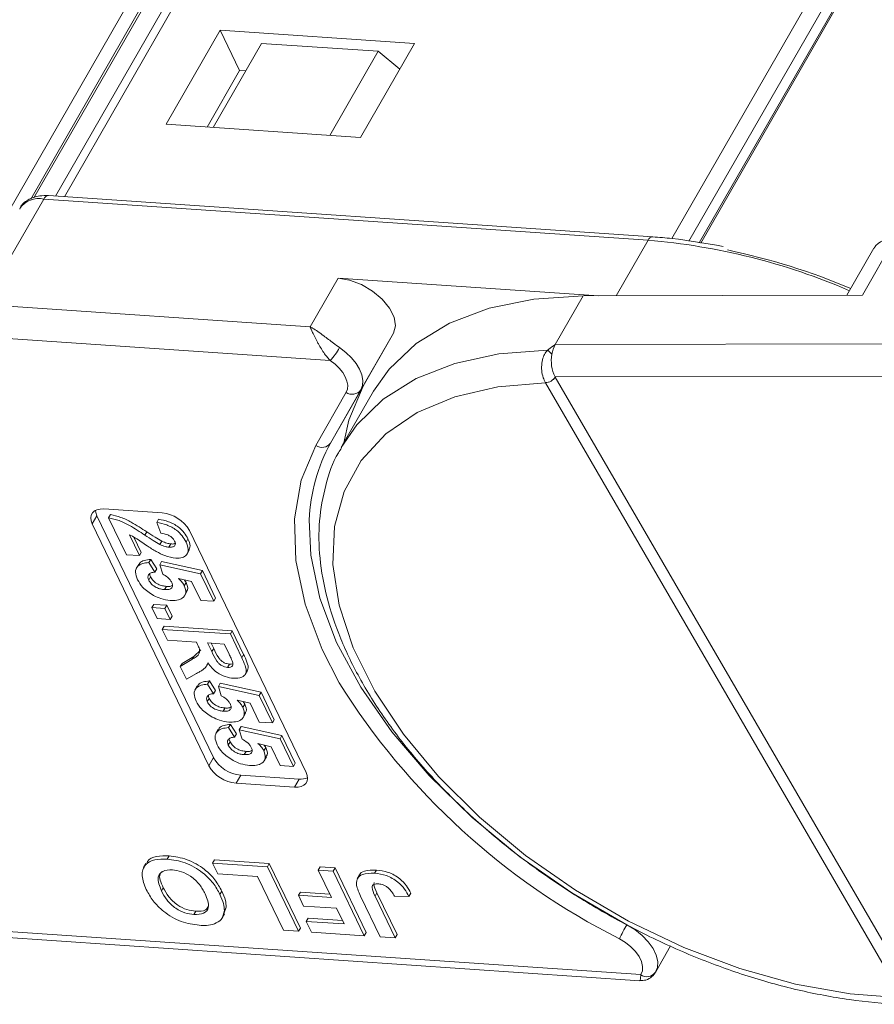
# Model space of a CAD drawing. Header units: millimetres. Extents: x 2623 to 3546, y -313 to 339.
# Tile 28 of 49: x 3203 to 3233, y 152 to 186. Entities that reach past the tile are written whole.
import ezdxf

# ---------------------------------------------------------------- set-up
doc = ezdxf.new("R2010")
doc.units = ezdxf.units.MM

msp = doc.modelspace()

# ---------------------------------------------------------------- linework, layer by layer
at = {"color": 7, "linetype": 'Continuous', "lineweight": 15}
for p, q in [((3220.999, 207.768), (3204.962, 179.854)), ((3220.541, 207.54), (3204.647, 179.875)), ((3202.42, 178.311), (3218.506, 206.311)), ((3226.166, 178.395), (3242.202, 206.306)), ((3218.804, 205.914), (3203.784, 179.771)), ((3242.676, 205.999), (3226.763, 178.302)), ((3203.896, 179.81), (3218.723, 205.618)), ((3203.9, 179.812), (3218.715, 205.599)), ((3227.118, 178.247), (3242.852, 205.633)), ((3227.178, 178.238), (3242.857, 205.528)), ((3210.397, 185.666), (3208.51, 182.381)), ((3217.182, 185.204), (3210.397, 185.666)), ((3211.076, 184.259), (3210.397, 185.666)), ((3211.841, 185.207), (3210.153, 182.269)), ((3215.912, 184.93), (3211.841, 185.207)), ((3215.912, 184.93), (3214.224, 181.992)), ((3215.295, 181.919), (3217.182, 185.204)), ((3216.668, 184.309), (3215.912, 184.93)), ((3209.941, 182.284), (3211.076, 184.259)), ((3211.076, 184.259), (3211.288, 184.244)), ((3208.51, 182.381), (3215.295, 181.919)), ((3203.106, 177.791), (3204.245, 179.774)), ((3204.245, 179.774), (3225.333, 178.336)), ((3225.496, 178.453), (3204.408, 179.891)), ((3232.814, 176.413), (3233.953, 178.395)), ((3224.218, 176.394), (3225.333, 178.336)), ((3233.221, 178.062), (3232.273, 176.412)), ((3214.513, 177.014), (3213.537, 175.315)), ((3214.513, 177.014), (3223.621, 176.393)), ((3213.537, 175.315), (3192.006, 176.783)), ((3222.092, 174.692), (3223.068, 176.392)), ((3232.814, 176.413), (3223.068, 176.392)), ((3191.952, 175.653), (3214.242, 174.133)), ((3215.306, 173.11), (3216.445, 175.093)), ((3215.392, 173.238), (3216.445, 175.093)), ((3242.819, 174.738), (3222.092, 174.692)), ((3222.094, 173.561), (3243.551, 173.609)), ((3222.095, 173.559), (3222.094, 173.561)), ((3215.392, 173.238), (3214.253, 171.256)), ((3221.751, 173.363), (3221.753, 173.36)), ((3221.753, 173.36), (3234.209, 151.894)), ((3234.551, 152.093), (3222.095, 173.559)), ((3214.796, 173.026), (3213.743, 171.171)), ((3214.253, 171.256), (3215.306, 173.11)), ((3215.752, 173.062), (3214.662, 171.165)), ((3206.338, 168.954), (3208.374, 168.815)), ((3206.503, 168.645), (3206.568, 168.758)), ((3206.094, 168.72), (3205.931, 168.437)), ((3210.004, 159.991), (3205.931, 168.437)), ((3210.167, 160.274), (3206.094, 168.72)), ((3207.124, 167.356), (3206.503, 168.645)), ((3208.186, 168.481), (3208.251, 168.594)), ((3208.324, 168.105), (3208.186, 168.481)), ((3207.769, 168.043), (3207.834, 168.156)), ((3209.324, 168.206), (3213.397, 159.759)), ((3207.228, 168.057), (3207.581, 167.325)), ((3207.39, 167.969), (3207.646, 167.438)), ((3208.298, 167.715), (3208.363, 167.828)), ((3208.609, 167.621), (3208.674, 167.735)), ((3209.207, 167.799), (3209.273, 167.912)), ((3207.581, 167.325), (3207.646, 167.438)), ((3209.241, 167.374), (3209.322, 167.516)), ((3207.581, 167.325), (3207.124, 167.356)), ((3207.913, 167.082), (3207.978, 167.196)), ((3207.913, 167.082), (3208.123, 166.75)), ((3207.978, 167.196), (3208.188, 166.864)), ((3208.289, 167.008), (3208.354, 167.121)), ((3208.354, 167.121), (3209.777, 166.804)), ((3207.554, 167.02), (3207.472, 166.878)), ((3208.123, 166.75), (3208.188, 166.864)), ((3208.392, 166.681), (3208.289, 167.008)), ((3208.289, 167.008), (3209.712, 166.691)), ((3209.712, 166.691), (3209.777, 166.804)), ((3209.712, 166.691), (3210.175, 165.731)), ((3209.777, 166.804), (3210.24, 165.844)), ((3207.903, 166.474), (3207.968, 166.588)), ((3209.402, 166.418), (3208.941, 166.524)), ((3209.147, 166.275), (3209.212, 166.388)), ((3209.157, 166.474), (3209.212, 166.388)), ((3209.719, 165.762), (3209.402, 166.418)), ((3208.458, 166.141), (3208.523, 166.254)), ((3209.156, 165.926), (3209.238, 166.068)), ((3210.175, 165.731), (3209.719, 165.762)), ((3210.175, 165.731), (3210.24, 165.844)), ((3208.014, 165.511), (3208.079, 165.625)), ((3208.014, 165.511), (3208.47, 165.48)), ((3208.196, 165.132), (3208.014, 165.511)), ((3208.079, 165.625), (3208.535, 165.594)), ((3208.47, 165.48), (3208.535, 165.594)), ((3208.47, 165.48), (3208.653, 165.101)), ((3208.535, 165.594), (3208.718, 165.215)), ((3208.653, 165.101), (3208.196, 165.132)), ((3208.653, 165.101), (3208.718, 165.215)), ((3208.379, 164.753), (3208.444, 164.867)), ((3208.379, 164.753), (3210.754, 164.591)), ((3208.562, 164.374), (3208.379, 164.753)), ((3208.444, 164.867), (3210.819, 164.705)), ((3210.754, 164.591), (3210.819, 164.705)), ((3210.819, 164.705), (3211.218, 163.878)), ((3209.567, 164.306), (3208.562, 164.374)), ((3209.608, 164.221), (3209.567, 164.306)), ((3210.754, 164.591), (3211.153, 163.764)), ((3209.475, 163.81), (3209.725, 164.032)), ((3210.541, 164.239), (3209.962, 164.279)), ((3209.962, 164.279), (3210.11, 163.974)), ((3210.086, 164.27), (3210.175, 164.087)), ((3210.11, 163.974), (3210.175, 164.087)), ((3210.696, 163.917), (3210.541, 164.239)), ((3209.006, 163.453), (3209.41, 163.696)), ((3209.071, 163.566), (3209.475, 163.81)), ((3209.41, 163.696), (3209.475, 163.81)), ((3211.153, 163.764), (3211.218, 163.878)), ((3209.006, 163.453), (3209.071, 163.566)), ((3209.22, 163.01), (3209.006, 163.453)), ((3209.922, 163.471), (3209.981, 163.572)), ((3210.66, 163.425), (3210.725, 163.538)), ((3211.27, 163.174), (3211.352, 163.315)), ((3209.575, 163.217), (3209.22, 163.01)), ((3209.96, 162.837), (3210.025, 162.951)), ((3210.025, 162.951), (3210.235, 162.619)), ((3209.6, 162.775), (3209.519, 162.633)), ((3209.96, 162.837), (3210.17, 162.505)), ((3210.17, 162.505), (3210.235, 162.619)), ((3210.336, 162.763), (3210.401, 162.876)), ((3210.439, 162.436), (3210.336, 162.763)), ((3210.336, 162.763), (3211.759, 162.446)), ((3210.401, 162.876), (3211.824, 162.559)), ((3209.95, 162.229), (3210.015, 162.343)), ((3211.449, 162.173), (3210.988, 162.279)), ((3211.204, 162.229), (3211.259, 162.143)), ((3211.759, 162.446), (3211.824, 162.559)), ((3211.759, 162.446), (3212.222, 161.486)), ((3211.824, 162.559), (3212.287, 161.599)), ((3210.505, 161.896), (3210.57, 162.009)), ((3211.194, 162.03), (3211.259, 162.143)), ((3211.765, 161.517), (3211.449, 162.173)), ((3211.203, 161.681), (3211.284, 161.823)), ((3212.222, 161.486), (3212.287, 161.599)), ((3210.331, 161.259), (3210.25, 161.117)), ((3210.691, 161.321), (3210.756, 161.434)), ((3210.691, 161.321), (3210.901, 160.989)), ((3210.756, 161.434), (3210.966, 161.102)), ((3211.067, 161.247), (3211.132, 161.36)), ((3211.17, 160.92), (3211.067, 161.247)), ((3211.067, 161.247), (3212.49, 160.93)), ((3211.132, 161.36), (3212.555, 161.043)), ((3212.222, 161.486), (3211.765, 161.517)), ((3210.901, 160.989), (3210.966, 161.102)), ((3212.49, 160.93), (3212.555, 161.043)), ((3212.49, 160.93), (3212.953, 159.97)), ((3212.555, 161.043), (3213.018, 160.083)), ((3210.681, 160.713), (3210.746, 160.827)), ((3212.18, 160.657), (3211.719, 160.763)), ((3211.925, 160.514), (3211.99, 160.627)), ((3211.935, 160.713), (3211.99, 160.627)), ((3212.496, 160.001), (3212.18, 160.657)), ((3210.167, 160.274), (3210.004, 159.991)), ((3211.236, 160.38), (3211.301, 160.493)), ((3211.934, 160.165), (3212.016, 160.306)), ((3212.953, 159.97), (3212.496, 160.001)), ((3212.953, 159.97), (3213.018, 160.083)), ((3211.117, 159.664), (3210.954, 159.381)), ((3213.152, 159.526), (3211.117, 159.664)), ((3213.152, 159.526), (3212.99, 159.242)), ((3212.99, 159.242), (3210.954, 159.381)), ((3208.549, 156.732), (3208.614, 156.846)), ((3207.809, 156.577), (3207.728, 156.436)), ((3210.133, 156.596), (3210.198, 156.71)), ((3210.133, 156.596), (3212.046, 156.466)), ((3210.314, 156.221), (3210.133, 156.596)), ((3210.198, 156.71), (3212.112, 156.579)), ((3212.046, 156.466), (3212.112, 156.579)), ((3212.046, 156.466), (3213.133, 154.214)), ((3212.112, 156.579), (3213.198, 154.327)), ((3213.821, 156.345), (3213.886, 156.458)), ((3213.886, 156.458), (3214.408, 156.423)), ((3214.343, 156.309), (3214.408, 156.423)), ((3214.408, 156.423), (3215.494, 154.17)), ((3211.706, 156.126), (3210.314, 156.221)), ((3212.611, 154.249), (3211.706, 156.126)), ((3214.281, 155.392), (3213.821, 156.345)), ((3213.821, 156.345), (3214.343, 156.309)), ((3214.343, 156.309), (3215.429, 154.057)), ((3215.267, 156.183), (3215.185, 156.041)), ((3215.787, 156.239), (3215.852, 156.352)), ((3208.348, 155.622), (3208.413, 155.735)), ((3210.391, 155.503), (3210.456, 155.616)), ((3213.132, 155.47), (3213.197, 155.584)), ((3213.313, 155.095), (3213.132, 155.47)), ((3213.132, 155.47), (3214.281, 155.392)), ((3213.197, 155.584), (3214.222, 155.514)), ((3215.986, 154.019), (3215.301, 155.439)), ((3215.805, 155.441), (3215.87, 155.555)), ((3215.805, 155.441), (3216.508, 153.983)), ((3215.87, 155.555), (3216.573, 154.097)), ((3216.988, 155.431), (3216.48, 155.438)), ((3216.988, 155.431), (3217.053, 155.544)), ((3210.611, 155.052), (3210.524, 154.818)), ((3210.546, 154.938), (3210.611, 155.052)), ((3214.462, 155.017), (3213.313, 155.095)), ((3214.726, 154.468), (3214.462, 155.017)), ((3209.483, 154.798), (3209.548, 154.911)), ((3210.468, 154.682), (3210.55, 154.824)), ((3213.404, 154.558), (3213.469, 154.671)), ((3213.469, 154.671), (3214.667, 154.59)), ((3213.133, 154.214), (3213.198, 154.327)), ((3213.585, 154.183), (3213.404, 154.558)), ((3213.404, 154.558), (3214.726, 154.468)), ((3225.081, 152.7), (3202.27, 154.255)), ((3202.541, 154.023), (3225.049, 152.489)), ((3213.133, 154.214), (3212.611, 154.249)), ((3215.429, 154.057), (3213.585, 154.183)), ((3215.429, 154.057), (3215.494, 154.17)), ((3216.508, 153.983), (3215.986, 154.019)), ((3216.508, 153.983), (3216.573, 154.097)), ((3225.601, 152.801), (3226.121, 153.706)), ((3225.601, 152.801), (3225.587, 152.778))]:
    msp.add_line(p, q, dxfattribs=at)
at = {"color": 7, "linetype": 'Continuous', "lineweight": 15, "flags": 128}
for points in [[(3216.445, 175.093), (3216.517, 175.349), (3216.473, 175.649), (3216.315, 175.967), (3216.057, 176.28), (3215.719, 176.56), (3215.328, 176.788), (3214.915, 176.943), (3214.513, 177.014)], [(3223.068, 176.392), (3221.35, 176.282), (3219.787, 175.965), (3218.406, 175.444), (3217.235, 174.731), (3216.294, 173.839), (3215.752, 173.062)], [(3214.567, 174.587), (3214.789, 174.416), (3214.984, 174.229), (3215.144, 174.032), (3215.266, 173.83), (3215.345, 173.631), (3215.378, 173.441), (3215.365, 173.266), (3215.306, 173.11)], [(3221.825, 174.493), (3220.131, 174.368), (3218.592, 174.037), (3217.235, 173.507), (3216.086, 172.789), (3215.165, 171.894), (3214.626, 171.102)], [(3214.242, 174.133), (3214.409, 174.005), (3214.554, 173.865), (3214.675, 173.717), (3214.766, 173.566), (3214.825, 173.417), (3214.85, 173.274), (3214.841, 173.142), (3214.796, 173.026)], [(3234.209, 151.894), (3232.388, 152.025), (3230.484, 152.366), (3228.534, 152.912), (3226.578, 153.65), (3224.655, 154.567), (3222.802, 155.645), (3221.057, 156.861), (3219.454, 158.192), (3218.025, 159.611), (3216.799, 161.091), (3215.799, 162.6), (3215.046, 164.11), (3214.555, 165.591), (3214.336, 167.013), (3214.392, 168.348), (3214.723, 169.569), (3215.322, 170.652), (3216.178, 171.575), (3217.272, 172.32), (3218.584, 172.873), (3220.088, 173.222), (3221.753, 173.36)], [(3214.716, 171.26), (3214.89, 172.052), (3215.392, 173.238)], [(3213.743, 171.171), (3213.229, 169.956), (3212.992, 168.61), (3213.036, 167.158), (3213.36, 165.627), (3213.958, 164.044), (3214.555, 162.885)], [(3205.931, 168.437), (3205.891, 168.546), (3205.879, 168.649), (3205.895, 168.742), (3205.938, 168.822), (3206.007, 168.885), (3206.099, 168.929), (3206.211, 168.952), (3206.338, 168.954)], [(3206.094, 168.72), (3206.054, 168.829), (3206.042, 168.905)], [(3224.593, 154.443), (3222.675, 155.56), (3220.864, 156.816), (3219.192, 158.186), (3217.69, 159.647), (3216.386, 161.172), (3215.304, 162.732), (3214.463, 164.298), (3213.879, 165.843), (3213.563, 167.338), (3213.51, 168.571)], [(3213.397, 159.759), (3213.437, 159.65), (3213.449, 159.547), (3213.433, 159.454), (3213.39, 159.375), (3213.321, 159.312), (3213.229, 159.268), (3213.117, 159.244), (3212.99, 159.242)], [(3224.593, 154.443), (3224.875, 154.271), (3225.129, 154.07), (3225.344, 153.849), (3225.51, 153.617), (3225.621, 153.384), (3225.672, 153.16), (3225.66, 152.955), (3225.601, 152.801)], [(3224.335, 153.949), (3224.547, 153.819), (3224.737, 153.669), (3224.898, 153.503), (3225.023, 153.329), (3225.106, 153.154), (3225.145, 152.986), (3225.136, 152.833), (3225.081, 152.7)]]:
    msp.add_lwpolyline(points, dxfattribs=at)
at = {"color": 7, "linetype": 'Continuous', "lineweight": 15}
for centre, radius, start, end in [((3204.07, 178.977), 0.816, 77.5787, 145.0198), ((3204.416, 179.709), 0.182, 92.3814, 159.2094), ((3225.504, 178.271), 0.182, 92.4039, 159.2064), ((3233.87, 177.608), 0.792, 83.9702, 144.9679), ((3223.459, 155.96), 22.454, 66.6333, 85.2128), ((3223.274, 154.95), 23.546, 67.169, 78.1548), ((3222.991, 174.197), 1.027, 151.137, 171.0902), ((3212.151, 175.975), 2.787, 318.6296, 330.123), ((3221.393, 173.864), 0.763, 40.1491, 55.5658), ((3223.189, 174.129), 1.233, 169.4134, 207.4295), ((3221.731, 173.795), 0.432, 272.6947, 327.2216), ((3221.732, 173.79), 0.43, 272.7339, 327.5146), ((3215.008, 173.329), 0.37, 235.0541, 323.7623), ((3219.495, 168.361), 5.989, 151.0878, 177.9907), ((3213.955, 171.474), 0.37, 235.0541, 323.7623), ((3208.264, 167.599), 1.221, 29.7943, 84.8521), ((3235.441, 175.924), 24.622, 211.9753, 243.1885), ((3211.226, 160.88), 1.221, 209.7943, 264.8521), ((3211.064, 160.597), 1.221, 209.7943, 264.8521), ((3213.213, 160.082), 0.56, 263.8076, 294.8879), ((3230.441, 151.082), 6.745, 150.1125, 154.851), ((3225.295, 152.991), 0.362, 233.7419, 323.834)]:
    msp.add_arc(centre, radius, start, end, dxfattribs=at)
for points, knots in [([(3204.408, 179.891), (3204.303, 179.893), (3204.042, 179.896), (3203.7, 179.768), (3203.452, 179.579), (3203.409, 179.44), (3203.402, 179.418)], [0, 0, 0, 0, 0.2497149, 0.6203604, 0.9397662, 1, 1, 1, 1]), ([(3227.951, 178.118), (3227.353, 178.225), (3226.521, 178.373), (3225.721, 178.436), (3225.496, 178.453)], [0, 0, 0, 0, 0.718497, 1, 1, 1, 1]), ([(3213.537, 175.315), (3213.539, 175.314), (3213.545, 175.311), (3213.565, 175.299), (3213.59, 175.285), (3213.733, 175.201), (3213.974, 175.034), (3214.303, 174.777), (3214.494, 174.64), (3214.567, 174.587)], [0, 0, 0, 0, 0.0050875, 0.0203691, 0.0708073, 0.0890863, 0.5003107, 0.809226, 1, 1, 1, 1]), ([(3214.242, 174.133), (3214.208, 174.17), (3214.14, 174.243), (3214.035, 174.381), (3213.927, 174.542), (3213.848, 174.678), (3213.752, 174.853), (3213.674, 175.01), (3213.607, 175.156), (3213.578, 175.22), (3213.563, 175.255), (3213.554, 175.275), (3213.547, 175.291), (3213.543, 175.302), (3213.54, 175.308), (3213.538, 175.312), (3213.538, 175.313), (3213.537, 175.315)], [0, 0, 0, 0, 0.101029, 0.204946, 0.337168, 0.474297, 0.5162, 0.743651, 0.85309, 0.914248, 0.93217, 0.960137, 0.976545, 0.986194, 0.994698, 0.995932, 1, 1, 1, 1]), ([(3222.092, 174.692), (3222.091, 174.692), (3222.015, 174.639), (3221.924, 174.574), (3221.84, 174.505), (3221.825, 174.493)], [0, 0, 0, 0, 0.012087, 0.82463, 1, 1, 1, 1]), ([(3221.825, 174.493), (3221.806, 174.471), (3221.747, 174.405), (3221.671, 174.258), (3221.617, 174.038), (3221.615, 173.782), (3221.662, 173.543), (3221.724, 173.419), (3221.751, 173.363)], [0, 0, 0, 0, 0.07361, 0.225281, 0.412719, 0.616054, 0.826783, 1, 1, 1, 1]), ([(3214.637, 171.086), (3214.6, 171.031), (3214.336, 170.638), (3214.059, 169.786), (3213.828, 168.555), (3213.849, 167.233), (3214.096, 165.852), (3214.574, 164.425), (3215.276, 162.976), (3216.191, 161.53), (3217.302, 160.112), (3218.59, 158.743), (3220.033, 157.446), (3221.608, 156.239), (3223.29, 155.141), (3225.054, 154.168), (3226.871, 153.335), (3228.716, 152.656), (3230.559, 152.141), (3232.37, 151.804), (3233.691, 151.673), (3234.393, 151.666), (3234.532, 151.665)], [0, 0, 0, 0, 0.008583, 0.060908, 0.11324, 0.166069, 0.219655, 0.27393, 0.328643, 0.383549, 0.438467, 0.49333, 0.548126, 0.602866, 0.657573, 0.712269, 0.766979, 0.821722, 0.876527, 0.931418, 0.986418, 1, 1, 1, 1]), ([(3206.568, 168.758), (3206.69, 168.732), (3206.933, 168.679), (3207.37, 168.46), (3207.658, 168.271), (3207.834, 168.156)], [0, 0, 0, 0, 0.2795508, 0.5593318, 1, 1, 1, 1]), ([(3206.503, 168.645), (3206.625, 168.618), (3206.868, 168.566), (3207.305, 168.347), (3207.593, 168.158), (3207.769, 168.043)], [0, 0, 0, 0, 0.2795508, 0.5593318, 1, 1, 1, 1]), ([(3208.186, 168.481), (3208.301, 168.46), (3208.531, 168.418), (3208.862, 168.238), (3209.087, 168.014), (3209.167, 167.871), (3209.207, 167.799)], [0, 0, 0, 0, 0.280752, 0.55897, 0.779275, 1, 1, 1, 1]), ([(3208.251, 168.594), (3208.366, 168.573), (3208.597, 168.532), (3208.927, 168.352), (3209.152, 168.127), (3209.232, 167.984), (3209.273, 167.912)], [0, 0, 0, 0, 0.2807519, 0.5589701, 0.7792745, 1, 1, 1, 1]), ([(3207.834, 168.156), (3207.931, 168.092), (3208.104, 167.977), (3208.284, 167.874), (3208.363, 167.828)], [0, 0, 0, 0, 0.5602349, 1, 1, 1, 1]), ([(3208.808, 167.834), (3208.792, 167.861), (3208.761, 167.917), (3208.676, 167.994), (3208.523, 168.076), (3208.406, 168.093), (3208.324, 168.105)], [0, 0, 0, 0, 0.187236, 0.374084, 0.560696, 1, 1, 1, 1]), ([(3208.165, 167.47), (3208.058, 167.535), (3207.881, 167.643), (3207.645, 167.806), (3207.445, 167.945), (3207.3, 168.02), (3207.228, 168.057)], [0, 0, 0, 0, 0.3399849, 0.5601859, 0.7803799, 1, 1, 1, 1]), ([(3207.769, 168.043), (3207.866, 167.979), (3208.039, 167.864), (3208.219, 167.761), (3208.298, 167.715)], [0, 0, 0, 0, 0.560235, 1, 1, 1, 1]), ([(3208.363, 167.828), (3208.422, 167.802), (3208.528, 167.755), (3208.629, 167.741), (3208.674, 167.735)], [0, 0, 0, 0, 0.560117, 1, 1, 1, 1]), ([(3208.609, 167.621), (3208.653, 167.62), (3208.74, 167.618), (3208.824, 167.666), (3208.843, 167.747), (3208.82, 167.805), (3208.808, 167.834)], [0, 0, 0, 0, 0.280664, 0.559461, 0.779366, 1, 1, 1, 1]), ([(3208.674, 167.735), (3208.72, 167.731), (3208.784, 167.727), (3208.821, 167.753), (3208.831, 167.76)], [0, 0, 0, 0, 0.724337, 1, 1, 1, 1]), ([(3209.207, 167.799), (3209.242, 167.714), (3209.311, 167.545), (3209.25, 167.349), (3209.086, 167.24), (3208.931, 167.239), (3208.853, 167.238)], [0, 0, 0, 0, 0.280568, 0.55975, 0.779795, 1, 1, 1, 1]), ([(3209.273, 167.912), (3209.31, 167.825), (3209.377, 167.672), (3209.324, 167.558), (3209.301, 167.508)], [0, 0, 0, 0, 0.564011, 1, 1, 1, 1]), ([(3208.853, 167.238), (3208.725, 167.259), (3208.495, 167.298), (3208.266, 167.417), (3208.165, 167.47)], [0, 0, 0, 0, 0.558458, 1, 1, 1, 1]), ([(3208.298, 167.715), (3208.357, 167.689), (3208.463, 167.642), (3208.564, 167.628), (3208.609, 167.621)], [0, 0, 0, 0, 0.5601166, 1, 1, 1, 1]), ([(3207.514, 166.486), (3207.48, 166.576), (3207.411, 166.756), (3207.497, 166.954), (3207.679, 167.06), (3207.835, 167.075), (3207.913, 167.082)], [0, 0, 0, 0, 0.279948, 0.559031, 0.779331, 1, 1, 1, 1]), ([(3207.563, 166.997), (3207.571, 167.021), (3207.595, 167.102), (3207.749, 167.171), (3207.902, 167.187), (3207.978, 167.196)], [0, 0, 0, 0, 0.174862, 0.587086, 1, 1, 1, 1]), ([(3208.123, 166.75), (3208.075, 166.745), (3207.979, 166.736), (3207.896, 166.667), (3207.866, 166.577), (3207.89, 166.508), (3207.903, 166.474)], [0, 0, 0, 0, 0.2803, 0.559961, 0.780042, 1, 1, 1, 1]), ([(3207.942, 166.69), (3207.942, 166.689), (3207.934, 166.66), (3207.951, 166.623), (3207.968, 166.588)], [0, 0, 0, 0, 0.0352431, 1, 1, 1, 1]), ([(3208.075, 165.936), (3207.935, 166.025), (3207.685, 166.185), (3207.567, 166.394), (3207.514, 166.486)], [0, 0, 0, 0, 0.558353, 1, 1, 1, 1]), ([(3207.903, 166.474), (3207.933, 166.426), (3207.992, 166.328), (3208.155, 166.213), (3208.318, 166.156), (3208.411, 166.146), (3208.458, 166.141)], [0, 0, 0, 0, 0.279573, 0.558664, 0.778923, 1, 1, 1, 1]), ([(3207.968, 166.588), (3207.998, 166.539), (3208.057, 166.442), (3208.22, 166.326), (3208.383, 166.269), (3208.476, 166.259), (3208.523, 166.254)], [0, 0, 0, 0, 0.279573, 0.558664, 0.778923, 1, 1, 1, 1]), ([(3208.708, 166.392), (3208.69, 166.423), (3208.654, 166.484), (3208.546, 166.588), (3208.45, 166.645), (3208.392, 166.681)], [0, 0, 0, 0, 0.279963, 0.560065, 1, 1, 1, 1]), ([(3208.458, 166.141), (3208.511, 166.139), (3208.617, 166.137), (3208.721, 166.192), (3208.749, 166.287), (3208.722, 166.357), (3208.708, 166.392)], [0, 0, 0, 0, 0.2808976, 0.5594604, 0.779497, 1, 1, 1, 1]), ([(3208.941, 166.524), (3208.989, 166.48), (3209.076, 166.4), (3209.125, 166.313), (3209.147, 166.275)], [0, 0, 0, 0, 0.559888, 1, 1, 1, 1]), ([(3209.212, 166.388), (3209.248, 166.296), (3209.298, 166.167), (3209.231, 166.087), (3209.212, 166.064)], [0, 0, 0, 0, 0.7137043, 1, 1, 1, 1]), ([(3208.523, 166.254), (3208.578, 166.251), (3208.666, 166.245), (3208.717, 166.282), (3208.736, 166.295)], [0, 0, 0, 0, 0.63022, 1, 1, 1, 1]), ([(3209.147, 166.275), (3209.176, 166.187), (3209.232, 166.01), (3209.103, 165.838), (3208.898, 165.757), (3208.733, 165.76), (3208.65, 165.761)], [0, 0, 0, 0, 0.2790069, 0.5586194, 0.7790735, 1, 1, 1, 1]), ([(3208.65, 165.761), (3208.544, 165.776), (3208.354, 165.801), (3208.16, 165.894), (3208.075, 165.936)], [0, 0, 0, 0, 0.5595341, 1, 1, 1, 1]), ([(3209.41, 163.696), (3209.52, 163.758), (3209.673, 163.843), (3209.687, 164.061), (3209.634, 164.168), (3209.608, 164.221)], [0, 0, 0, 0, 0.561022, 0.779295, 1, 1, 1, 1]), ([(3210.11, 163.974), (3210.159, 163.862), (3210.22, 163.723), (3210.351, 163.557), (3210.446, 163.485), (3210.557, 163.438), (3210.625, 163.429), (3210.66, 163.425)], [0, 0, 0, 0, 0.500962, 0.625785, 0.750436, 0.875032, 1, 1, 1, 1]), ([(3210.175, 164.087), (3210.224, 163.976), (3210.285, 163.837), (3210.416, 163.67), (3210.511, 163.599), (3210.622, 163.551), (3210.69, 163.542), (3210.725, 163.538)], [0, 0, 0, 0, 0.500962, 0.625785, 0.750436, 0.875032, 1, 1, 1, 1]), ([(3210.66, 163.425), (3210.697, 163.425), (3210.772, 163.425), (3210.855, 163.489), (3210.842, 163.568), (3210.834, 163.617)], [0, 0, 0, 0, 0.281129, 0.561183, 1, 1, 1, 1]), ([(3210.834, 163.617), (3210.81, 163.673), (3210.767, 163.773), (3210.718, 163.873), (3210.696, 163.917)], [0, 0, 0, 0, 0.559921, 1, 1, 1, 1]), ([(3211.153, 163.764), (3211.194, 163.675), (3211.277, 163.497), (3211.33, 163.272), (3211.255, 163.143), (3211.123, 163.053), (3210.967, 163.048), (3210.864, 163.044)], [0, 0, 0, 0, 0.2511432, 0.5005272, 0.6257353, 0.7510496, 1, 1, 1, 1]), ([(3211.218, 163.878), (3211.258, 163.789), (3211.338, 163.612), (3211.4, 163.401), (3211.348, 163.322), (3211.337, 163.305)], [0, 0, 0, 0, 0.44121, 0.879329, 1, 1, 1, 1]), ([(3209.972, 163.583), (3209.95, 163.527), (3209.912, 163.433), (3209.798, 163.343), (3209.69, 163.277), (3209.613, 163.237), (3209.575, 163.217)], [0, 0, 0, 0, 0.3395791, 0.5595909, 0.7797866, 1, 1, 1, 1]), ([(3210.864, 163.044), (3210.769, 163.057), (3210.579, 163.083), (3210.301, 163.226), (3210.099, 163.405), (3210.015, 163.524), (3209.972, 163.583)], [0, 0, 0, 0, 0.279954, 0.558933, 0.779174, 1, 1, 1, 1]), ([(3210.725, 163.538), (3210.766, 163.535), (3210.809, 163.531), (3210.832, 163.548), (3210.832, 163.549)], [0, 0, 0, 0, 0.969792, 1, 1, 1, 1]), ([(3209.61, 162.752), (3209.617, 162.776), (3209.642, 162.857), (3209.796, 162.926), (3209.949, 162.942), (3210.025, 162.951)], [0, 0, 0, 0, 0.174862, 0.587086, 1, 1, 1, 1]), ([(3209.561, 162.241), (3209.527, 162.331), (3209.458, 162.511), (3209.544, 162.709), (3209.726, 162.815), (3209.882, 162.83), (3209.96, 162.837)], [0, 0, 0, 0, 0.279948, 0.559031, 0.779331, 1, 1, 1, 1]), ([(3210.122, 161.691), (3209.982, 161.78), (3209.732, 161.94), (3209.614, 162.149), (3209.561, 162.241)], [0, 0, 0, 0, 0.5583531, 1, 1, 1, 1]), ([(3210.17, 162.505), (3210.122, 162.5), (3210.026, 162.491), (3209.943, 162.422), (3209.913, 162.332), (3209.937, 162.264), (3209.95, 162.229)], [0, 0, 0, 0, 0.2803, 0.559961, 0.780042, 1, 1, 1, 1]), ([(3209.95, 162.229), (3209.979, 162.181), (3210.039, 162.083), (3210.202, 161.968), (3210.365, 161.911), (3210.458, 161.901), (3210.505, 161.896)], [0, 0, 0, 0, 0.2795727, 0.5586639, 0.7789233, 1, 1, 1, 1]), ([(3209.989, 162.445), (3209.989, 162.444), (3209.981, 162.415), (3209.998, 162.378), (3210.015, 162.343)], [0, 0, 0, 0, 0.035243, 1, 1, 1, 1]), ([(3210.015, 162.343), (3210.044, 162.294), (3210.104, 162.197), (3210.267, 162.081), (3210.43, 162.024), (3210.523, 162.014), (3210.57, 162.009)], [0, 0, 0, 0, 0.279573, 0.558664, 0.778923, 1, 1, 1, 1]), ([(3210.755, 162.147), (3210.737, 162.178), (3210.701, 162.239), (3210.593, 162.343), (3210.497, 162.4), (3210.439, 162.436)], [0, 0, 0, 0, 0.279963, 0.560065, 1, 1, 1, 1]), ([(3210.988, 162.279), (3211.036, 162.235), (3211.123, 162.155), (3211.172, 162.068), (3211.194, 162.03)], [0, 0, 0, 0, 0.559888, 1, 1, 1, 1]), ([(3210.505, 161.896), (3210.558, 161.894), (3210.663, 161.892), (3210.768, 161.947), (3210.796, 162.042), (3210.768, 162.112), (3210.755, 162.147)], [0, 0, 0, 0, 0.280898, 0.55946, 0.779497, 1, 1, 1, 1]), ([(3210.57, 162.009), (3210.625, 162.006), (3210.713, 162), (3210.764, 162.037), (3210.783, 162.05)], [0, 0, 0, 0, 0.63022, 1, 1, 1, 1]), ([(3211.194, 162.03), (3211.222, 161.942), (3211.279, 161.765), (3211.15, 161.593), (3210.945, 161.512), (3210.78, 161.515), (3210.697, 161.516)], [0, 0, 0, 0, 0.279007, 0.558619, 0.779074, 1, 1, 1, 1]), ([(3211.259, 162.143), (3211.295, 162.051), (3211.345, 161.922), (3211.278, 161.842), (3211.259, 161.819)], [0, 0, 0, 0, 0.713704, 1, 1, 1, 1]), ([(3210.697, 161.516), (3210.591, 161.531), (3210.401, 161.556), (3210.207, 161.65), (3210.122, 161.691)], [0, 0, 0, 0, 0.559534, 1, 1, 1, 1]), ([(3210.292, 160.724), (3210.258, 160.815), (3210.189, 160.995), (3210.275, 161.193), (3210.457, 161.299), (3210.613, 161.314), (3210.691, 161.321)], [0, 0, 0, 0, 0.279948, 0.559031, 0.779331, 1, 1, 1, 1]), ([(3210.341, 161.235), (3210.348, 161.26), (3210.373, 161.341), (3210.527, 161.41), (3210.68, 161.426), (3210.756, 161.434)], [0, 0, 0, 0, 0.174862, 0.587086, 1, 1, 1, 1]), ([(3210.901, 160.989), (3210.853, 160.984), (3210.757, 160.975), (3210.674, 160.906), (3210.644, 160.816), (3210.668, 160.747), (3210.681, 160.713)], [0, 0, 0, 0, 0.2803, 0.559961, 0.780042, 1, 1, 1, 1]), ([(3210.72, 160.929), (3210.72, 160.928), (3210.712, 160.899), (3210.729, 160.862), (3210.746, 160.827)], [0, 0, 0, 0, 0.035243, 1, 1, 1, 1]), ([(3211.486, 160.631), (3211.468, 160.662), (3211.432, 160.723), (3211.324, 160.827), (3211.228, 160.884), (3211.17, 160.92)], [0, 0, 0, 0, 0.279963, 0.560065, 1, 1, 1, 1]), ([(3210.853, 160.175), (3210.713, 160.264), (3210.463, 160.424), (3210.345, 160.632), (3210.292, 160.724)], [0, 0, 0, 0, 0.558353, 1, 1, 1, 1]), ([(3210.681, 160.713), (3210.71, 160.665), (3210.77, 160.567), (3210.933, 160.452), (3211.096, 160.395), (3211.189, 160.385), (3211.236, 160.38)], [0, 0, 0, 0, 0.279573, 0.558664, 0.778923, 1, 1, 1, 1]), ([(3210.746, 160.827), (3210.776, 160.778), (3210.835, 160.681), (3210.998, 160.565), (3211.161, 160.508), (3211.254, 160.498), (3211.301, 160.493)], [0, 0, 0, 0, 0.279573, 0.558664, 0.778923, 1, 1, 1, 1]), ([(3211.236, 160.38), (3211.289, 160.378), (3211.394, 160.375), (3211.499, 160.431), (3211.527, 160.526), (3211.499, 160.596), (3211.486, 160.631)], [0, 0, 0, 0, 0.280898, 0.55946, 0.779497, 1, 1, 1, 1]), ([(3211.301, 160.493), (3211.356, 160.49), (3211.444, 160.484), (3211.495, 160.521), (3211.514, 160.534)], [0, 0, 0, 0, 0.63022, 1, 1, 1, 1]), ([(3211.925, 160.514), (3211.953, 160.426), (3212.01, 160.249), (3211.881, 160.077), (3211.676, 159.996), (3211.511, 159.999), (3211.428, 160)], [0, 0, 0, 0, 0.279007, 0.558619, 0.779074, 1, 1, 1, 1]), ([(3211.719, 160.763), (3211.767, 160.718), (3211.854, 160.639), (3211.903, 160.552), (3211.925, 160.514)], [0, 0, 0, 0, 0.559888, 1, 1, 1, 1]), ([(3211.99, 160.627), (3212.026, 160.535), (3212.076, 160.406), (3212.009, 160.326), (3211.99, 160.303)], [0, 0, 0, 0, 0.713704, 1, 1, 1, 1]), ([(3211.428, 160), (3211.322, 160.014), (3211.132, 160.04), (3210.938, 160.133), (3210.853, 160.175)], [0, 0, 0, 0, 0.559534, 1, 1, 1, 1]), ([(3207.821, 155.668), (3207.754, 155.834), (3207.62, 156.164), (3207.742, 156.546), (3208.091, 156.736), (3208.396, 156.734), (3208.549, 156.732)], [0, 0, 0, 0, 0.280551, 0.5594882, 0.779434, 1, 1, 1, 1]), ([(3207.833, 156.548), (3207.842, 156.585), (3207.875, 156.729), (3208.166, 156.844), (3208.465, 156.845), (3208.614, 156.846)], [0, 0, 0, 0, 0.1463704, 0.5725843, 1, 1, 1, 1]), ([(3208.549, 156.732), (3208.757, 156.704), (3209.172, 156.646), (3209.772, 156.304), (3210.177, 155.895), (3210.319, 155.634), (3210.391, 155.503)], [0, 0, 0, 0, 0.279942, 0.558704, 0.779045, 1, 1, 1, 1]), ([(3208.614, 156.846), (3208.822, 156.817), (3209.237, 156.759), (3209.837, 156.417), (3210.242, 156.008), (3210.384, 155.747), (3210.456, 155.616)], [0, 0, 0, 0, 0.279942, 0.558704, 0.779045, 1, 1, 1, 1]), ([(3208.731, 156.357), (3208.609, 156.352), (3208.364, 156.342), (3208.17, 156.067), (3208.28, 155.791), (3208.348, 155.622)], [0, 0, 0, 0, 0.279991, 0.559768, 1, 1, 1, 1]), ([(3208.359, 156.284), (3208.338, 156.261), (3208.223, 156.135), (3208.327, 155.915), (3208.413, 155.735)], [0, 0, 0, 0, 0.18065, 1, 1, 1, 1]), ([(3209.876, 155.523), (3209.818, 155.631), (3209.703, 155.844), (3209.402, 156.127), (3209.046, 156.311), (3208.836, 156.342), (3208.731, 156.357)], [0, 0, 0, 0, 0.281021, 0.560116, 0.779939, 1, 1, 1, 1]), ([(3215.154, 155.863), (3215.16, 155.935), (3215.173, 156.079), (3215.385, 156.24), (3215.635, 156.239), (3215.787, 156.239)], [0, 0, 0, 0, 0.280122, 0.560355, 1, 1, 1, 1]), ([(3215.262, 156.167), (3215.263, 156.171), (3215.278, 156.243), (3215.461, 156.348), (3215.704, 156.35), (3215.852, 156.352)], [0, 0, 0, 0, 0.022366, 0.402938, 1, 1, 1, 1]), ([(3215.787, 156.239), (3215.924, 156.222), (3216.195, 156.187), (3216.595, 155.963), (3216.848, 155.689), (3216.941, 155.517), (3216.988, 155.431)], [0, 0, 0, 0, 0.280246, 0.558416, 0.778827, 1, 1, 1, 1]), ([(3215.852, 156.352), (3215.989, 156.335), (3216.26, 156.301), (3216.66, 156.076), (3216.913, 155.802), (3217.006, 155.63), (3217.053, 155.544)], [0, 0, 0, 0, 0.280246, 0.558416, 0.778827, 1, 1, 1, 1]), ([(3208.413, 155.735), (3208.47, 155.628), (3208.583, 155.416), (3208.879, 155.132), (3209.236, 154.952), (3209.444, 154.925), (3209.548, 154.911)], [0, 0, 0, 0, 0.281087, 0.560013, 0.779691, 1, 1, 1, 1]), ([(3215.301, 155.439), (3215.263, 155.52), (3215.194, 155.665), (3215.166, 155.802), (3215.154, 155.863)], [0, 0, 0, 0, 0.560294, 1, 1, 1, 1]), ([(3215.935, 155.866), (3215.873, 155.867), (3215.781, 155.868), (3215.707, 155.812), (3215.689, 155.678), (3215.753, 155.546), (3215.805, 155.441)], [0, 0, 0, 0, 0.249396, 0.374426, 0.499454, 1, 1, 1, 1]), ([(3215.779, 155.918), (3215.774, 155.898), (3215.745, 155.795), (3215.814, 155.662), (3215.87, 155.555)], [0, 0, 0, 0, 0.191498, 1, 1, 1, 1]), ([(3216.274, 155.723), (3216.246, 155.745), (3216.189, 155.789), (3216.069, 155.847), (3215.985, 155.859), (3215.935, 155.866)], [0, 0, 0, 0, 0.280672, 0.560844, 1, 1, 1, 1]), ([(3216.48, 155.438), (3216.451, 155.492), (3216.399, 155.589), (3216.312, 155.682), (3216.274, 155.723)], [0, 0, 0, 0, 0.561018, 1, 1, 1, 1]), ([(3209.671, 154.422), (3209.461, 154.451), (3209.042, 154.511), (3208.439, 154.86), (3208.036, 155.273), (3207.893, 155.536), (3207.821, 155.668)], [0, 0, 0, 0, 0.279831, 0.558669, 0.779006, 1, 1, 1, 1]), ([(3208.348, 155.622), (3208.405, 155.515), (3208.518, 155.303), (3208.814, 155.019), (3209.171, 154.839), (3209.379, 154.811), (3209.483, 154.798)], [0, 0, 0, 0, 0.281087, 0.560013, 0.779691, 1, 1, 1, 1]), ([(3209.483, 154.798), (3209.606, 154.801), (3209.852, 154.808), (3210.056, 155.077), (3209.944, 155.354), (3209.876, 155.523)], [0, 0, 0, 0, 0.280278, 0.559877, 1, 1, 1, 1]), ([(3210.391, 155.503), (3210.44, 155.393), (3210.528, 155.197), (3210.54, 155.018), (3210.546, 154.938)], [0, 0, 0, 0, 0.560171, 1, 1, 1, 1]), ([(3210.456, 155.616), (3210.505, 155.506), (3210.593, 155.311), (3210.605, 155.131), (3210.611, 155.052)], [0, 0, 0, 0, 0.560171, 1, 1, 1, 1]), ([(3209.548, 154.911), (3209.677, 154.911), (3209.894, 154.911), (3209.966, 155.042), (3209.996, 155.094)], [0, 0, 0, 0, 0.597336, 1, 1, 1, 1]), ([(3210.546, 154.938), (3210.523, 154.824), (3210.483, 154.62), (3210.286, 154.517), (3210.2, 154.471)], [0, 0, 0, 0, 0.559956, 1, 1, 1, 1]), ([(3210.2, 154.471), (3210.11, 154.449), (3209.949, 154.409), (3209.756, 154.418), (3209.671, 154.422)], [0, 0, 0, 0, 0.5595644, 1, 1, 1, 1]), ([(3225.05, 152.497), (3225.12, 152.495), (3225.269, 152.492), (3225.477, 152.621), (3225.585, 152.764), (3225.629, 152.854), (3225.64, 152.877)], [0, 0, 0, 0, 0.283315, 0.603486, 0.898299, 1, 1, 1, 1]), ([(3225.05, 152.494), (3225.058, 152.501), (3225.072, 152.513), (3225.078, 152.641), (3225.081, 152.7)], [0, 0, 0, 0, 0.5458, 1, 1, 1, 1])]:
    msp.add_open_spline(points, degree=3, knots=knots, dxfattribs=at)

doc.saveas('drawing.dxf')
